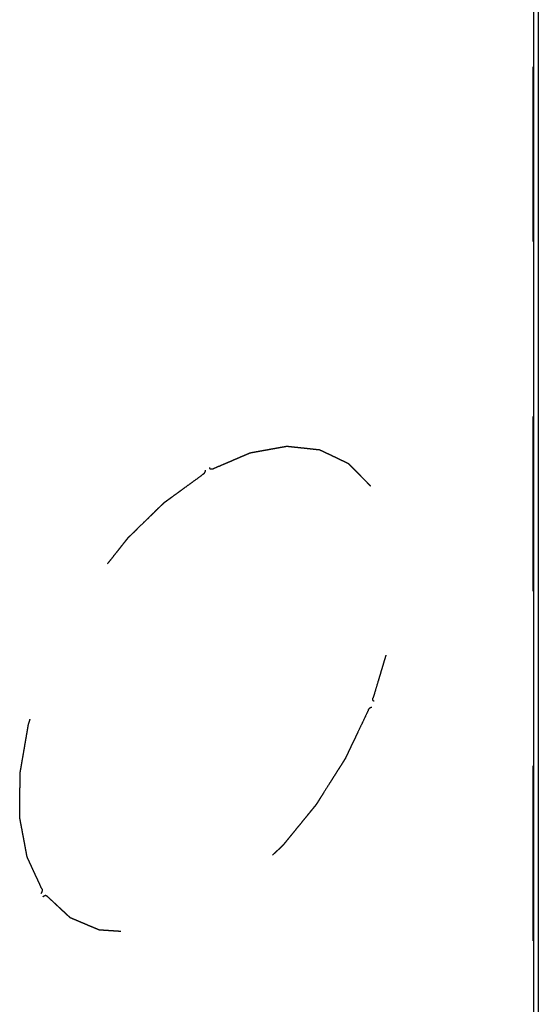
# Model space of a CAD drawing. Header units: inches. Extents: x 5 to 265, y 5 to 171.
# Tile 104 of 212: x 213.71 to 218.15, y 84.48 to 92.91. Entities that reach past the tile are written whole.
import ezdxf

# ---------------------------------------------------------------- set-up
doc = ezdxf.new("R2010")
doc.units = ezdxf.units.IN
doc.header["$LTSCALE"] = 14.96
doc.header["$MEASUREMENT"] = 0
doc.linetypes.add('HIDDEN', pattern=[0.2, 0.1, -0.1])
doc.layers.get('0').update_dxf_attribs({"linetype": 'CONTINUOUS'})
doc.layers.add('05_ALL_CURVES', color=7, linetype='CONTINUOUS')
doc.layers.add('DEFAULT_2', color=7, linetype='HIDDEN')

msp = doc.modelspace()

# ---------------------------------------------------------------- linework, layer by layer
at = {"color": 7, "linetype": 'Continuous'}
for p, q in [((218.1123, 71.1956), (218.1123, 137.3323)), ((218.15, 137.3515), (218.15, 71.2483))]:
    msp.add_line(p, q, dxfattribs=at)
at = {"layer": '05_ALL_CURVES', "color": 7, "linetype": 'HIDDEN'}
for points, knots in [([(215.3614, 89.0628), (215.3782, 89.07), (215.4119, 89.0845), (215.454, 89.1026), (215.4877, 89.1171), (215.513, 89.128), (215.5383, 89.1389), (215.5635, 89.1497), (215.5888, 89.1606), (215.6099, 89.1696), (215.6267, 89.1769), (215.6393, 89.1823), (215.652, 89.1877), (215.6625, 89.1923), (215.6699, 89.1954), (215.6741, 89.1973), (215.6767, 89.1984), (215.6788, 89.1993), (215.6804, 89.2), (215.682, 89.2006), (215.6833, 89.2012), (215.6842, 89.2016), (215.6848, 89.2019), (215.6853, 89.202), (215.6859, 89.2021), (215.6869, 89.2023), (215.6882, 89.2025), (215.6902, 89.2028), (215.6928, 89.2033), (215.6969, 89.204), (215.702, 89.205), (215.7081, 89.2061), (215.7142, 89.2072), (215.7204, 89.2083), (215.7285, 89.2098), (215.7387, 89.2116), (215.751, 89.2138), (215.7673, 89.2167), (215.7877, 89.2204), (215.8122, 89.2249), (215.8367, 89.2293), (215.8694, 89.2352), (215.898, 89.2403), (215.9225, 89.2447), (215.9348, 89.2469), (215.947, 89.2492), (215.9572, 89.251), (215.9654, 89.2525), (215.9715, 89.2536), (215.9776, 89.2547), (215.9827, 89.2556), (215.9868, 89.2563), (215.9899, 89.2569), (215.993, 89.2574), (215.9953, 89.2579), (215.9968, 89.2581), (215.9974, 89.2582), (215.9979, 89.2583), (215.9985, 89.2585), (215.999, 89.2584), (215.9997, 89.2583), (216.0006, 89.2582), (216.0018, 89.2581), (216.0031, 89.2579), (216.005, 89.2577), (216.0081, 89.2574), (216.0127, 89.2569), (216.02, 89.2561), (216.0291, 89.2551), (216.0401, 89.254), (216.0511, 89.2528), (216.062, 89.2516), (216.0766, 89.25), (216.0949, 89.2481), (216.1168, 89.2457), (216.1387, 89.2434), (216.1606, 89.241), (216.1825, 89.2386), (216.2008, 89.2367), (216.2154, 89.2351), (216.2263, 89.2339), (216.2373, 89.2328), (216.2482, 89.2316), (216.2574, 89.2306), (216.2647, 89.2298), (216.2692, 89.2293), (216.2724, 89.229), (216.2743, 89.2288), (216.2756, 89.2286), (216.2768, 89.2285), (216.2777, 89.2284), (216.2784, 89.2283), (216.2789, 89.2283), (216.2793, 89.2281), (216.2797, 89.2279), (216.2802, 89.2276), (216.2814, 89.2271), (216.2832, 89.2262), (216.2856, 89.2251), (216.288, 89.2239), (216.2912, 89.2224), (216.2952, 89.2205), (216.3, 89.2182), (216.3048, 89.216), (216.3111, 89.2129), (216.3191, 89.2091), (216.3287, 89.2046), (216.3383, 89.2), (216.3574, 89.1909), (216.3797, 89.1803), (216.4052, 89.1681), (216.4244, 89.159), (216.4403, 89.1514), (216.4531, 89.1453), (216.4627, 89.1408), (216.4722, 89.1362), (216.4818, 89.1317), (216.4898, 89.1279), (216.4962, 89.1248), (216.501, 89.1226), (216.5057, 89.1203), (216.5105, 89.118), (216.5145, 89.1161), (216.5177, 89.1146), (216.5197, 89.1136), (216.5213, 89.1129), (216.5223, 89.1124), (216.523, 89.1121), (216.5234, 89.1119), (216.5237, 89.1117), (216.524, 89.1116), (216.5243, 89.1113), (216.5248, 89.1107), (216.5256, 89.1099), (216.5265, 89.109), (216.5275, 89.108), (216.5287, 89.1068), (216.5303, 89.1052), (216.5328, 89.1026), (216.5359, 89.0995), (216.5396, 89.0957), (216.5446, 89.0906), (216.5533, 89.0818), (216.5658, 89.0691), (216.5807, 89.0539), (216.5957, 89.0387), (216.6106, 89.0235), (216.6256, 89.0083), (216.6405, 88.9931), (216.653, 88.9805), (216.6629, 88.9704), (216.6704, 88.9628), (216.6779, 88.9552), (216.6854, 88.9476), (216.6916, 88.9412), (216.6966, 88.9362), (216.7003, 88.9324), (216.7034, 88.9292), (216.7059, 88.9267), (216.7078, 88.9248), (216.7096, 88.9229), (216.7112, 88.9213), (216.7124, 88.92), (216.7132, 88.9193), (216.7138, 88.9186), (216.7143, 88.9181), (216.7147, 88.9177), (216.715, 88.9175), (216.7151, 88.9173), (216.7153, 88.9172), (216.7153, 88.917), (216.7154, 88.9168), (216.7156, 88.9164), (216.7159, 88.9159), (216.7162, 88.9152), (216.7167, 88.9143), (216.7172, 88.9132), (216.7181, 88.9115), (216.7192, 88.9093), (216.7206, 88.9066), (216.7219, 88.904), (216.7237, 88.9005), (216.7259, 88.8961), (216.7285, 88.8908), (216.7321, 88.8837), (216.7365, 88.8749), (216.7418, 88.8643), (216.7471, 88.8538), (216.7525, 88.8432), (216.7595, 88.8291), (216.7684, 88.8115), (216.779, 88.7903), (216.7897, 88.7692), (216.8003, 88.748), (216.8109, 88.7269), (216.8198, 88.7093), (216.8269, 88.6952), (216.8322, 88.6846), (216.8375, 88.674), (216.8419, 88.6652), (216.8451, 88.659), (216.8468, 88.6555), (216.8479, 88.6533), (216.8488, 88.6515), (216.8495, 88.6502), (216.8501, 88.6489), (216.8507, 88.6478), (216.8511, 88.647), (216.8513, 88.6466), (216.8514, 88.6462), (216.8515, 88.6458), (216.8516, 88.6453), (216.8518, 88.6443), (216.8521, 88.643), (216.8526, 88.6409), (216.8531, 88.6382), (216.8541, 88.634), (216.8552, 88.6287), (216.8566, 88.6223), (216.858, 88.6159), (216.8594, 88.6095), (216.8612, 88.601), (216.8635, 88.5904), (216.8663, 88.5776), (216.8699, 88.5606), (216.8745, 88.5393), (216.8801, 88.5138), (216.8856, 88.4883), (216.893, 88.4542), (216.8994, 88.4245), (216.9049, 88.3989), (216.9077, 88.3862), (216.9105, 88.3734), (216.9128, 88.3628), (216.9146, 88.3543), (216.916, 88.3479), (216.9174, 88.3415), (216.9185, 88.3362), (216.9194, 88.3319), (216.9201, 88.3287), (216.9208, 88.3256), (216.9213, 88.3232), (216.9217, 88.3216), (216.9218, 88.3209), (216.9219, 88.3204), (216.9221, 88.3199), (216.9221, 88.3191), (216.9221, 88.3181), (216.9221, 88.3169), (216.9221, 88.3154), (216.9221, 88.3135), (216.9222, 88.311), (216.9222, 88.3067), (216.9223, 88.3005), (216.9224, 88.2906), (216.9226, 88.2782), (216.9228, 88.2634), (216.923, 88.2485), (216.9231, 88.2337), (216.9234, 88.2139), (216.9237, 88.1891), (216.9241, 88.1594), (216.9245, 88.1297), (216.9248, 88.1), (216.9252, 88.0703), (216.9255, 88.0456), (216.9258, 88.0258), (216.9259, 88.0109), (216.9261, 87.9961), (216.9263, 87.9812), (216.9265, 87.9688), (216.9266, 87.9589), (216.9267, 87.9528), (216.9267, 87.9484), (216.9268, 87.9459), (216.9268, 87.9441), (216.9268, 87.9425), (216.9268, 87.9413), (216.9268, 87.9404), (216.9269, 87.9396), (216.9267, 87.9389), (216.9266, 87.938), (216.9263, 87.9358), (216.9258, 87.9325), (216.9252, 87.9286), (216.9246, 87.9246), (216.9238, 87.9193), (216.9228, 87.9127), (216.9216, 87.9048), (216.9204, 87.8969), (216.9188, 87.8863), (216.9168, 87.8732), (216.9143, 87.8573), (216.9119, 87.8415), (216.9071, 87.8098), (216.9015, 87.7729), (216.8951, 87.7307), (216.8903, 87.699), (216.8855, 87.6674), (216.8815, 87.641), (216.8783, 87.6199), (216.8759, 87.604), (216.8735, 87.5882), (216.8715, 87.575), (216.8699, 87.5645), (216.8687, 87.5565), (216.8677, 87.5499), (216.8669, 87.5447), (216.8664, 87.5414), (216.866, 87.5387), (216.8657, 87.5371), (216.8655, 87.5358), (216.8654, 87.5345), (216.8648, 87.5327), (216.8642, 87.5306), (216.8634, 87.5278), (216.8623, 87.5243), (216.8611, 87.5201), (216.8594, 87.5145), (216.8565, 87.5048), (216.8523, 87.4908), (216.8473, 87.474), (216.8423, 87.4573), (216.8357, 87.4349), (216.8273, 87.407), (216.8173, 87.3735), (216.8073, 87.34), (216.7973, 87.3064), (216.7873, 87.2729), (216.774, 87.2282), (216.7573, 87.1724), (216.744, 87.1277), (216.7373, 87.1053)], [0, 0, 0, 0, 0.015625, 0.03125, 0.039062, 0.046875, 0.054688, 0.0625, 0.070312, 0.078125, 0.082031, 0.085938, 0.089844, 0.09375, 0.095703, 0.09668, 0.097656, 0.098145, 0.098633, 0.099121, 0.099609, 0.099854, 0.099976, 0.100098, 0.100342, 0.100586, 0.101074, 0.101562, 0.102539, 0.103516, 0.105469, 0.107422, 0.109375, 0.111328, 0.113281, 0.117188, 0.121094, 0.125, 0.132812, 0.140625, 0.148438, 0.15625, 0.171875, 0.175781, 0.179688, 0.183594, 0.1875, 0.189453, 0.191406, 0.193359, 0.195312, 0.196289, 0.197266, 0.198242, 0.199219, 0.199463, 0.199707, 0.199829, 0.199951, 0.200195, 0.200439, 0.200684, 0.201172, 0.20166, 0.202148, 0.203125, 0.205078, 0.207031, 0.210938, 0.214844, 0.21875, 0.222656, 0.226562, 0.234375, 0.242188, 0.25, 0.257812, 0.265625, 0.273438, 0.277344, 0.28125, 0.285156, 0.289062, 0.292969, 0.294922, 0.296875, 0.297852, 0.29834, 0.298828, 0.299316, 0.299561, 0.299805, 0.300049, 0.300171, 0.300293, 0.300537, 0.300781, 0.301758, 0.302734, 0.303711, 0.304688, 0.306641, 0.308594, 0.310547, 0.3125, 0.316406, 0.320312, 0.324219, 0.328125, 0.34375, 0.351562, 0.359375, 0.367188, 0.371094, 0.375, 0.378906, 0.382812, 0.386719, 0.388672, 0.390625, 0.392578, 0.394531, 0.396484, 0.397461, 0.398438, 0.398926, 0.399414, 0.399658, 0.39978, 0.399902, 0.400024, 0.400146, 0.400391, 0.400879, 0.401367, 0.401855, 0.402344, 0.40332, 0.404297, 0.40625, 0.408203, 0.410156, 0.414062, 0.421875, 0.429688, 0.4375, 0.445312, 0.453125, 0.460938, 0.46875, 0.472656, 0.476562, 0.480469, 0.484375, 0.488281, 0.490234, 0.492188, 0.494141, 0.495117, 0.496094, 0.49707, 0.498047, 0.498535, 0.499023, 0.499268, 0.499512, 0.499756, 0.499878, 0.499939, 0.5, 0.500061, 0.500122, 0.500244, 0.500488, 0.500732, 0.500977, 0.501465, 0.501953, 0.50293, 0.503906, 0.504883, 0.505859, 0.507812, 0.509766, 0.511719, 0.515625, 0.519531, 0.523438, 0.527344, 0.53125, 0.539062, 0.546875, 0.554688, 0.5625, 0.570312, 0.578125, 0.582031, 0.585938, 0.589844, 0.59375, 0.595703, 0.59668, 0.597656, 0.598145, 0.598633, 0.599121, 0.599609, 0.599854, 0.599976, 0.600098, 0.60022, 0.600342, 0.600586, 0.601074, 0.601562, 0.602539, 0.603516, 0.605469, 0.607422, 0.609375, 0.611328, 0.613281, 0.617188, 0.621094, 0.625, 0.632812, 0.640625, 0.648438, 0.65625, 0.671875, 0.675781, 0.679688, 0.683594, 0.6875, 0.689453, 0.691406, 0.693359, 0.695312, 0.696289, 0.697266, 0.698242, 0.699219, 0.699463, 0.699707, 0.699829, 0.699951, 0.700195, 0.700439, 0.700684, 0.701172, 0.70166, 0.702148, 0.703125, 0.705078, 0.707031, 0.710938, 0.714844, 0.71875, 0.722656, 0.726562, 0.734375, 0.742188, 0.75, 0.757812, 0.765625, 0.773438, 0.777344, 0.78125, 0.785156, 0.789062, 0.792969, 0.794922, 0.796875, 0.797852, 0.79834, 0.798828, 0.799316, 0.799561, 0.799805, 0.800049, 0.800171, 0.800293, 0.800781, 0.801758, 0.802734, 0.803711, 0.804688, 0.806641, 0.808594, 0.810547, 0.8125, 0.816406, 0.820312, 0.824219, 0.828125, 0.84375, 0.851562, 0.859375, 0.867188, 0.875, 0.878906, 0.882812, 0.886719, 0.890625, 0.892578, 0.894531, 0.896484, 0.897461, 0.898438, 0.898926, 0.899414, 0.899658, 0.899902, 0.900391, 0.900879, 0.901367, 0.902344, 0.90332, 0.904297, 0.90625, 0.910156, 0.914062, 0.917969, 0.921875, 0.929688, 0.9375, 0.945312, 0.953125, 0.960938, 0.96875, 0.984375, 1, 1, 1, 1]), ([(213.9025, 85.4687), (213.8959, 85.483), (213.8828, 85.5116), (213.8664, 85.5473), (213.8533, 85.5759), (213.8435, 85.5974), (213.8336, 85.6188), (213.8238, 85.6402), (213.8139, 85.6617), (213.8057, 85.6796), (213.7992, 85.6939), (213.7943, 85.7046), (213.7893, 85.7153), (213.7852, 85.7243), (213.7824, 85.7305), (213.7807, 85.7341), (213.7797, 85.7363), (213.7789, 85.7381), (213.7783, 85.7394), (213.7776, 85.7408), (213.7771, 85.7419), (213.7768, 85.7427), (213.7766, 85.7431), (213.7765, 85.7435), (213.7764, 85.7439), (213.7763, 85.7445), (213.7761, 85.7455), (213.7759, 85.7468), (213.7754, 85.7491), (213.7749, 85.7518), (213.7741, 85.7562), (213.7731, 85.7618), (213.7718, 85.7684), (213.7706, 85.775), (213.7694, 85.7816), (213.7677, 85.7905), (213.7656, 85.8015), (213.7632, 85.8148), (213.7599, 85.8324), (213.7557, 85.8545), (213.7508, 85.881), (213.7458, 85.9075), (213.7392, 85.9429), (213.7334, 85.9738), (213.7285, 86.0003), (213.726, 86.0136), (213.7235, 86.0268), (213.7214, 86.0379), (213.7198, 86.0467), (213.7186, 86.0533), (213.7173, 86.06), (213.7163, 86.0655), (213.7155, 86.0699), (213.7148, 86.0732), (213.7142, 86.0765), (213.7138, 86.079), (213.7134, 86.0807), (213.7133, 86.0814), (213.7132, 86.0819), (213.7131, 86.0824), (213.7131, 86.0832), (213.7131, 86.0841), (213.7131, 86.0854), (213.7131, 86.0869), (213.7132, 86.0888), (213.7132, 86.0912), (213.7132, 86.0956), (213.7133, 86.1017), (213.7134, 86.1116), (213.7135, 86.1239), (213.7137, 86.1387), (213.7138, 86.1535), (213.714, 86.1683), (213.7142, 86.188), (213.7144, 86.2127), (213.7147, 86.2422), (213.715, 86.2718), (213.7153, 86.3014), (213.7156, 86.331), (213.7159, 86.3557), (213.7161, 86.3754), (213.7162, 86.3902), (213.7164, 86.405), (213.7165, 86.4198), (213.7166, 86.4321), (213.7167, 86.4419), (213.7168, 86.4481), (213.7168, 86.4524), (213.7169, 86.4549), (213.7169, 86.4567), (213.7169, 86.4583), (213.7169, 86.4595), (213.7169, 86.4604), (213.7169, 86.4612), (213.7171, 86.4619), (213.7172, 86.4626), (213.7173, 86.4634), (213.7177, 86.4654), (213.7182, 86.4685), (213.7189, 86.4725), (213.7196, 86.4766), (213.7205, 86.482), (213.7217, 86.4887), (213.723, 86.4969), (213.7244, 86.505), (213.7263, 86.5158), (213.7286, 86.5293), (213.7314, 86.5455), (213.7341, 86.5617), (213.7397, 86.5941), (213.7462, 86.632), (213.7536, 86.6752), (213.7591, 86.7076), (213.7647, 86.7401), (213.7693, 86.7671), (213.773, 86.7887), (213.7758, 86.8049), (213.7786, 86.8212), (213.7809, 86.8347), (213.7827, 86.8455), (213.7841, 86.8536), (213.7853, 86.8603), (213.7862, 86.8657), (213.7868, 86.8691), (213.7872, 86.8718), (213.7875, 86.8735), (213.7878, 86.8749), (213.788, 86.8762), (213.7885, 86.8779), (213.7892, 86.88), (213.79, 86.8827), (213.7911, 86.8861), (213.7924, 86.8903), (213.7942, 86.8957), (213.7972, 86.9053), (213.8015, 86.919), (213.8067, 86.9354), (213.8119, 86.9519), (213.8188, 86.9738), (213.8275, 87.0011), (213.8379, 87.034), (213.8483, 87.0668), (213.8587, 87.0997), (213.8691, 87.1326), (213.8794, 87.1654), (213.8881, 87.1928), (213.895, 87.2147), (213.9002, 87.2311), (213.9046, 87.2448), (213.908, 87.2558), (213.9106, 87.264), (213.9132, 87.2722), (213.9154, 87.279), (213.9171, 87.2845), (213.9182, 87.2879), (213.9191, 87.2907), (213.9197, 87.2927), (213.9203, 87.2944), (213.9206, 87.2956), (213.9209, 87.2963), (213.921, 87.2968), (213.9213, 87.2974), (213.9216, 87.298), (213.9221, 87.2992), (213.9229, 87.301), (213.9238, 87.303), (213.9251, 87.3058), (213.9267, 87.3092), (213.9292, 87.3147), (213.9324, 87.3216), (213.9362, 87.3299), (213.9399, 87.3381), (213.945, 87.3491), (213.9513, 87.3629), (213.9589, 87.3794), (213.969, 87.4014), (213.9816, 87.4289), (213.9967, 87.4619), (214.0119, 87.495), (214.027, 87.528), (214.0422, 87.561), (214.0573, 87.594), (214.0725, 87.627), (214.0851, 87.6546), (214.0952, 87.6766), (214.1015, 87.6903), (214.1059, 87.7), (214.1085, 87.7055), (214.1103, 87.7096), (214.1119, 87.713), (214.1132, 87.7158), (214.1141, 87.7178), (214.1149, 87.7196), (214.1157, 87.7208), (214.1165, 87.7221), (214.1175, 87.7237), (214.1198, 87.7276), (214.1233, 87.7333), (214.128, 87.741), (214.1327, 87.7487), (214.139, 87.7589), (214.1468, 87.7717), (214.1562, 87.7871), (214.1656, 87.8024), (214.1781, 87.8229), (214.1937, 87.8485), (214.2125, 87.8792), (214.2313, 87.91), (214.2563, 87.9509), (214.2813, 87.9919), (214.3032, 88.0277), (214.3158, 88.0482), (214.3236, 88.061), (214.3298, 88.0712), (214.3345, 88.0789), (214.3392, 88.0866), (214.3431, 88.093), (214.3463, 88.0981), (214.3486, 88.102), (214.351, 88.1058), (214.3529, 88.109), (214.3542, 88.1111), (214.3548, 88.112), (214.3552, 88.1127), (214.3557, 88.1134), (214.3564, 88.1143), (214.3574, 88.1155), (214.3585, 88.1169), (214.3599, 88.1187), (214.3618, 88.1211), (214.365, 88.1252), (214.3697, 88.131), (214.3771, 88.1404), (214.3863, 88.1522), (214.3975, 88.1663), (214.4086, 88.1803), (214.4197, 88.1944), (214.4345, 88.2132), (214.4531, 88.2367), (214.4753, 88.2649), (214.4976, 88.2931), (214.5198, 88.3212), (214.5421, 88.3494), (214.5606, 88.3729), (214.5755, 88.3917), (214.5866, 88.4058), (214.5977, 88.4199), (214.6088, 88.4339), (214.6181, 88.4457), (214.6255, 88.4551), (214.6302, 88.461), (214.6334, 88.4651), (214.6353, 88.4674), (214.6367, 88.4692), (214.6378, 88.4706), (214.6387, 88.4718), (214.6394, 88.4727), (214.64, 88.4734), (214.6405, 88.4739), (214.6413, 88.4747), (214.6429, 88.4762), (214.6454, 88.4787), (214.6484, 88.4816), (214.6514, 88.4846), (214.6554, 88.4885), (214.6605, 88.4934), (214.6665, 88.4993), (214.6725, 88.5052), (214.6805, 88.513), (214.6905, 88.5228), (214.7066, 88.5385), (214.7347, 88.566), (214.7667, 88.5973), (214.7988, 88.6287), (214.8229, 88.6522), (214.847, 88.6758), (214.867, 88.6954), (214.8831, 88.7111), (214.8951, 88.7228), (214.9071, 88.7346), (214.9172, 88.7444), (214.9252, 88.7523), (214.9312, 88.7581), (214.9362, 88.7631), (214.9402, 88.767), (214.9427, 88.7694), (214.9447, 88.7714), (214.946, 88.7726), (214.947, 88.7736), (214.948, 88.7746), (214.9493, 88.7756), (214.951, 88.7767), (214.9531, 88.7783), (214.9558, 88.7803), (214.959, 88.7826), (214.9633, 88.7857), (214.9709, 88.7912), (214.9816, 88.799), (214.9945, 88.8084), (215.0074, 88.8178), (215.0246, 88.8303), (215.0461, 88.846), (215.0719, 88.8647), (215.0978, 88.8835), (215.1322, 88.9085), (215.1752, 88.9398), (215.2268, 88.9774), (215.2612, 89.0024), (215.2784, 89.0149)], [0, 0, 0, 0, 0.015625, 0.03125, 0.039062, 0.046875, 0.054688, 0.0625, 0.070312, 0.078125, 0.082031, 0.085938, 0.089844, 0.09375, 0.095703, 0.09668, 0.097656, 0.098145, 0.098633, 0.099121, 0.099609, 0.099854, 0.099976, 0.100098, 0.10022, 0.100342, 0.100586, 0.101074, 0.101562, 0.102539, 0.103516, 0.105469, 0.107422, 0.109375, 0.111328, 0.113281, 0.117188, 0.121094, 0.125, 0.132812, 0.140625, 0.148438, 0.15625, 0.171875, 0.175781, 0.179688, 0.183594, 0.1875, 0.189453, 0.191406, 0.193359, 0.195312, 0.196289, 0.197266, 0.198242, 0.199219, 0.199463, 0.199707, 0.199829, 0.199951, 0.200195, 0.200439, 0.200684, 0.201172, 0.20166, 0.202148, 0.203125, 0.205078, 0.207031, 0.210938, 0.214844, 0.21875, 0.222656, 0.226562, 0.234375, 0.242188, 0.25, 0.257812, 0.265625, 0.273438, 0.277344, 0.28125, 0.285156, 0.289062, 0.292969, 0.294922, 0.296875, 0.297852, 0.29834, 0.298828, 0.299316, 0.299561, 0.299805, 0.300049, 0.300171, 0.300293, 0.300537, 0.300781, 0.301758, 0.302734, 0.303711, 0.304688, 0.306641, 0.308594, 0.310547, 0.3125, 0.316406, 0.320312, 0.324219, 0.328125, 0.34375, 0.351562, 0.359375, 0.367188, 0.375, 0.378906, 0.382812, 0.386719, 0.390625, 0.392578, 0.394531, 0.396484, 0.397461, 0.398438, 0.398926, 0.399414, 0.399658, 0.399902, 0.400391, 0.400879, 0.401367, 0.402344, 0.40332, 0.404297, 0.40625, 0.410156, 0.414062, 0.417969, 0.421875, 0.429688, 0.4375, 0.445312, 0.453125, 0.460938, 0.46875, 0.476562, 0.480469, 0.484375, 0.488281, 0.490234, 0.492188, 0.494141, 0.496094, 0.49707, 0.498047, 0.498535, 0.499023, 0.499512, 0.499756, 0.499878, 0.5, 0.500122, 0.500244, 0.500488, 0.500977, 0.501465, 0.501953, 0.50293, 0.503906, 0.505859, 0.507812, 0.509766, 0.511719, 0.515625, 0.519531, 0.523438, 0.53125, 0.539062, 0.546875, 0.554688, 0.5625, 0.570312, 0.578125, 0.585938, 0.589844, 0.59375, 0.595703, 0.59668, 0.597656, 0.598633, 0.599121, 0.599609, 0.600098, 0.600342, 0.600586, 0.601074, 0.601562, 0.603516, 0.605469, 0.607422, 0.609375, 0.613281, 0.617188, 0.621094, 0.625, 0.632812, 0.640625, 0.648438, 0.65625, 0.671875, 0.679688, 0.683594, 0.6875, 0.689453, 0.691406, 0.693359, 0.695312, 0.696289, 0.697266, 0.698242, 0.699219, 0.699707, 0.699829, 0.699951, 0.700195, 0.700439, 0.700684, 0.701172, 0.70166, 0.702148, 0.703125, 0.705078, 0.707031, 0.710938, 0.714844, 0.71875, 0.722656, 0.726562, 0.734375, 0.742188, 0.75, 0.757812, 0.765625, 0.773438, 0.777344, 0.78125, 0.785156, 0.789062, 0.792969, 0.794922, 0.796875, 0.797852, 0.79834, 0.798828, 0.799316, 0.799561, 0.799805, 0.800049, 0.800171, 0.800293, 0.800781, 0.801758, 0.802734, 0.803711, 0.804688, 0.806641, 0.808594, 0.810547, 0.8125, 0.816406, 0.820312, 0.828125, 0.84375, 0.851562, 0.859375, 0.867188, 0.875, 0.878906, 0.882812, 0.886719, 0.890625, 0.892578, 0.894531, 0.896484, 0.897461, 0.898438, 0.898926, 0.899414, 0.899658, 0.899902, 0.900391, 0.900879, 0.901367, 0.902344, 0.90332, 0.904297, 0.90625, 0.910156, 0.914062, 0.917969, 0.921875, 0.929688, 0.9375, 0.945312, 0.953125, 0.96875, 0.984375, 1, 1, 1, 1]), ([(215.3005, 89.0542), (215.3004, 89.0534), (215.3003, 89.052), (215.3002, 89.0503), (215.3001, 89.0493), (215.3, 89.0486), (215.3, 89.0482), (215.2998, 89.0476), (215.2997, 89.0469), (215.2994, 89.0459), (215.2992, 89.0447), (215.2989, 89.0436), (215.2986, 89.0426), (215.2984, 89.0417), (215.2979, 89.0405), (215.2974, 89.0391), (215.2968, 89.0377), (215.2963, 89.0365), (215.296, 89.0357), (215.2958, 89.0352), (215.2955, 89.0347), (215.2952, 89.0342), (215.2947, 89.0333), (215.2941, 89.0321), (215.2935, 89.031), (215.2929, 89.0301), (215.2926, 89.0295), (215.2924, 89.0291), (215.2921, 89.0286), (215.2915, 89.0279), (215.2908, 89.0269), (215.2898, 89.0257), (215.2889, 89.0244), (215.2882, 89.0234), (215.2875, 89.0227), (215.2868, 89.022), (215.2859, 89.0211), (215.2851, 89.0203), (215.2844, 89.0196), (215.2839, 89.019), (215.2834, 89.0186), (215.2831, 89.0183), (215.2825, 89.0179), (215.2817, 89.0173), (215.2802, 89.0162), (215.2791, 89.0154), (215.2784, 89.0149)], [0, 0, 0, 0, 0.0625, 0.09375, 0.125, 0.132812, 0.140625, 0.15625, 0.171875, 0.1875, 0.21875, 0.25, 0.265625, 0.28125, 0.3125, 0.34375, 0.375, 0.40625, 0.421875, 0.429688, 0.4375, 0.453125, 0.46875, 0.5, 0.53125, 0.546875, 0.5625, 0.570312, 0.578125, 0.59375, 0.625, 0.65625, 0.6875, 0.71875, 0.734375, 0.75, 0.78125, 0.8125, 0.828125, 0.84375, 0.859375, 0.867188, 0.875, 0.90625, 0.9375, 1, 1, 1, 1]), ([(215.3614, 89.0628), (215.3607, 89.0625), (215.3596, 89.062), (215.3581, 89.0614), (215.3573, 89.0611), (215.3567, 89.0609), (215.3564, 89.0607), (215.356, 89.0607), (215.3554, 89.0606), (215.3548, 89.0605), (215.3539, 89.0604), (215.353, 89.0602), (215.3524, 89.0602), (215.3521, 89.0601), (215.3519, 89.0601), (215.3517, 89.06), (215.3515, 89.0601), (215.3513, 89.0601), (215.3507, 89.0602), (215.35, 89.0604), (215.349, 89.0605), (215.3483, 89.0607), (215.3477, 89.0608), (215.3474, 89.0608), (215.3472, 89.061), (215.3469, 89.0612), (215.3464, 89.0615), (215.3457, 89.0619), (215.3451, 89.0623), (215.3446, 89.0627), (215.3443, 89.0629), (215.344, 89.063), (215.3438, 89.0633), (215.3435, 89.0637), (215.343, 89.0643), (215.3424, 89.0651), (215.342, 89.0657), (215.3416, 89.0662), (215.3415, 89.0664), (215.3414, 89.0665), (215.3413, 89.0667), (215.3413, 89.0669), (215.3411, 89.0673), (215.3409, 89.0679), (215.3407, 89.0687), (215.3404, 89.0695), (215.3401, 89.0702), (215.34, 89.0707), (215.3398, 89.0711), (215.3398, 89.0716), (215.3397, 89.0722), (215.3397, 89.0731), (215.3395, 89.0747), (215.3394, 89.0759), (215.3394, 89.0767)], [0, 0, 0, 0, 0.0625, 0.09375, 0.125, 0.132812, 0.140625, 0.15625, 0.171875, 0.1875, 0.21875, 0.25, 0.265625, 0.273438, 0.28125, 0.285156, 0.289062, 0.296875, 0.3125, 0.34375, 0.375, 0.40625, 0.421875, 0.429688, 0.4375, 0.453125, 0.46875, 0.5, 0.53125, 0.546875, 0.5625, 0.570312, 0.578125, 0.59375, 0.625, 0.65625, 0.6875, 0.703125, 0.710938, 0.714844, 0.71875, 0.726562, 0.734375, 0.75, 0.78125, 0.8125, 0.828125, 0.84375, 0.859375, 0.867188, 0.875, 0.90625, 0.9375, 1, 1, 1, 1]), ([(216.7462, 87.0751), (216.7456, 87.0753), (216.7447, 87.0755), (216.7435, 87.0758), (216.7429, 87.0759), (216.7424, 87.0761), (216.7421, 87.0761), (216.7418, 87.0764), (216.7414, 87.0766), (216.741, 87.077), (216.7403, 87.0774), (216.7397, 87.0778), (216.7393, 87.0781), (216.7391, 87.0783), (216.7389, 87.0784), (216.7388, 87.0785), (216.7387, 87.0786), (216.7385, 87.0789), (216.7382, 87.0793), (216.7378, 87.08), (216.7372, 87.0808), (216.7368, 87.0815), (216.7365, 87.082), (216.7363, 87.0822), (216.7362, 87.0826), (216.7361, 87.083), (216.7359, 87.0837), (216.7356, 87.0846), (216.7353, 87.0855), (216.7351, 87.0861), (216.735, 87.0866), (216.7349, 87.0869), (216.7349, 87.0873), (216.7348, 87.0881), (216.7348, 87.0891), (216.7347, 87.0903), (216.7347, 87.0913), (216.7346, 87.0921), (216.7346, 87.0924), (216.7346, 87.0926), (216.7346, 87.093), (216.7347, 87.0935), (216.7348, 87.0944), (216.735, 87.0955), (216.7351, 87.0967), (216.7352, 87.0976), (216.7353, 87.0982), (216.7354, 87.0988), (216.7355, 87.0993), (216.7357, 87.1), (216.7361, 87.1011), (216.7366, 87.103), (216.737, 87.1044), (216.7373, 87.1053)], [0, 0, 0, 0, 0.0625, 0.09375, 0.125, 0.132812, 0.140625, 0.15625, 0.171875, 0.1875, 0.21875, 0.25, 0.265625, 0.273438, 0.28125, 0.285156, 0.289062, 0.296875, 0.3125, 0.34375, 0.375, 0.40625, 0.421875, 0.429688, 0.4375, 0.453125, 0.46875, 0.5, 0.53125, 0.546875, 0.5625, 0.570312, 0.578125, 0.59375, 0.625, 0.65625, 0.6875, 0.703125, 0.710938, 0.714844, 0.71875, 0.734375, 0.75, 0.78125, 0.8125, 0.828125, 0.84375, 0.859375, 0.867188, 0.875, 0.90625, 0.9375, 1, 1, 1, 1]), ([(216.6958, 86.9984), (216.6855, 86.9769), (216.665, 86.9338), (216.6341, 86.8691), (216.6084, 86.8153), (216.5878, 86.7722), (216.5724, 86.7399), (216.557, 86.7076), (216.5416, 86.6753), (216.5287, 86.6483), (216.5184, 86.6268), (216.512, 86.6133), (216.5075, 86.6039), (216.5049, 86.5985), (216.503, 86.5945), (216.5014, 86.5911), (216.5001, 86.5884), (216.4991, 86.5864), (216.4983, 86.5847), (216.4975, 86.5834), (216.4967, 86.5821), (216.4957, 86.5805), (216.4932, 86.5767), (216.4896, 86.5709), (216.4847, 86.5631), (216.4798, 86.5554), (216.4733, 86.5451), (216.4651, 86.5322), (216.4554, 86.5167), (216.4456, 86.5013), (216.4325, 86.4807), (216.4163, 86.4549), (216.3967, 86.424), (216.3772, 86.393), (216.3511, 86.3518), (216.325, 86.3106), (216.3022, 86.2745), (216.2892, 86.2539), (216.2811, 86.241), (216.2745, 86.2307), (216.2696, 86.223), (216.2648, 86.2152), (216.2607, 86.2088), (216.2574, 86.2036), (216.255, 86.1998), (216.2525, 86.1959), (216.2505, 86.1927), (216.2492, 86.1906), (216.2486, 86.1896), (216.2482, 86.189), (216.2476, 86.1883), (216.2469, 86.1874), (216.246, 86.1863), (216.2448, 86.1849), (216.2434, 86.1832), (216.2416, 86.1809), (216.2383, 86.1769), (216.2337, 86.1712), (216.2263, 86.1622), (216.2171, 86.1508), (216.2059, 86.1372), (216.1948, 86.1236), (216.1837, 86.11), (216.1689, 86.0918), (216.1504, 86.0691), (216.1282, 86.0419), (216.106, 86.0147), (216.0838, 85.9874), (216.0616, 85.9602), (216.0431, 85.9375), (216.0283, 85.9194), (216.0172, 85.9058), (216.0061, 85.8921), (215.995, 85.8785), (215.9857, 85.8672), (215.9783, 85.8581), (215.9737, 85.8524), (215.9704, 85.8485), (215.9686, 85.8462), (215.9672, 85.8445), (215.966, 85.8431), (215.9651, 85.8419), (215.9644, 85.8411), (215.9639, 85.8404), (215.9633, 85.8399), (215.9626, 85.8392), (215.9609, 85.8376), (215.9583, 85.8352), (215.9552, 85.8322), (215.9521, 85.8293), (215.948, 85.8254), (215.9429, 85.8206), (215.9367, 85.8148), (215.9305, 85.8089), (215.9223, 85.8012), (215.912, 85.7914), (215.8956, 85.7759), (215.8667, 85.7487), (215.8338, 85.7176), (215.8009, 85.6865), (215.7762, 85.6632), (215.7515, 85.6399), (215.7309, 85.6204), (215.7145, 85.6049), (215.7021, 85.5932), (215.6898, 85.5816), (215.6795, 85.5719), (215.6712, 85.5641), (215.6651, 85.5583), (215.6599, 85.5534), (215.6558, 85.5495), (215.6532, 85.5471), (215.6512, 85.5452), (215.6499, 85.5439), (215.6489, 85.543), (215.6478, 85.542), (215.6465, 85.5411), (215.6449, 85.54), (215.6428, 85.5385), (215.6402, 85.5366), (215.637, 85.5344), (215.6328, 85.5315), (215.6254, 85.5263), (215.6148, 85.519), (215.6022, 85.5101), (215.5895, 85.5013), (215.5726, 85.4895), (215.5515, 85.4748), (215.5262, 85.4572), (215.5008, 85.4395), (215.4755, 85.4218), (215.4502, 85.4042), (215.429, 85.3894), (215.4121, 85.3777), (215.3995, 85.3688), (215.3868, 85.36), (215.3741, 85.3512), (215.3636, 85.3438), (215.3551, 85.3379), (215.3488, 85.3335), (215.3435, 85.3298), (215.3393, 85.3269), (215.3361, 85.3247), (215.333, 85.3225), (215.3303, 85.3206), (215.3282, 85.3191), (215.3266, 85.318), (215.3253, 85.3171), (215.3244, 85.3165), (215.3239, 85.3161), (215.3235, 85.3158), (215.3231, 85.3157), (215.3225, 85.3154), (215.3216, 85.315), (215.3202, 85.3143), (215.3186, 85.3136), (215.3165, 85.3126), (215.3138, 85.3114), (215.3106, 85.3099), (215.3074, 85.3084), (215.3031, 85.3064), (215.2977, 85.304), (215.2912, 85.301), (215.2826, 85.297), (215.2719, 85.2921), (215.259, 85.2861), (215.2461, 85.2802), (215.2332, 85.2743), (215.2161, 85.2664), (215.1946, 85.2565), (215.1688, 85.2446), (215.143, 85.2327), (215.1172, 85.2208), (215.0914, 85.209), (215.07, 85.1991), (215.0528, 85.1912), (215.0399, 85.1852), (215.027, 85.1793), (215.0163, 85.1743), (215.0087, 85.1709), (215.0044, 85.1689), (215.0018, 85.1677), (214.9996, 85.1667), (214.998, 85.1659), (214.9964, 85.1652), (214.995, 85.1646), (214.9941, 85.1641), (214.9936, 85.1639), (214.9932, 85.1638), (214.9928, 85.1637), (214.9923, 85.1636), (214.9914, 85.1634), (214.9901, 85.1631), (214.9881, 85.1627), (214.9856, 85.1622), (214.9815, 85.1613), (214.9765, 85.1602), (214.9704, 85.1589), (214.9643, 85.1576), (214.9583, 85.1563), (214.9502, 85.1546), (214.94, 85.1524), (214.9279, 85.1498), (214.9117, 85.1463), (214.8914, 85.142), (214.8671, 85.1368), (214.8428, 85.1316), (214.8104, 85.1247), (214.7821, 85.1186), (214.7578, 85.1134), (214.7456, 85.1108), (214.7335, 85.1082), (214.7234, 85.1061), (214.7153, 85.1043), (214.7092, 85.103), (214.7031, 85.1017), (214.6981, 85.1007), (214.694, 85.0998), (214.691, 85.0992), (214.6879, 85.0985), (214.6857, 85.098), (214.6841, 85.0977), (214.6835, 85.0976), (214.683, 85.0974), (214.6825, 85.0973), (214.6819, 85.0974), (214.6812, 85.0974), (214.6803, 85.0975), (214.6791, 85.0976), (214.6777, 85.0977), (214.6758, 85.0978), (214.6725, 85.098), (214.6678, 85.0983), (214.6602, 85.0988), (214.6508, 85.0995), (214.6395, 85.1002), (214.6282, 85.101), (214.6169, 85.1017), (214.6018, 85.1028), (214.5829, 85.104), (214.5603, 85.1056), (214.5377, 85.1071), (214.5151, 85.1086), (214.4924, 85.1101), (214.4736, 85.1114), (214.4585, 85.1124), (214.4472, 85.1132), (214.4359, 85.1139), (214.4246, 85.1147), (214.4151, 85.1153), (214.4076, 85.1158), (214.4029, 85.1161), (214.3996, 85.1164), (214.3977, 85.1165), (214.3963, 85.1166), (214.3951, 85.1167), (214.3942, 85.1167), (214.3935, 85.1168), (214.3929, 85.1168), (214.3925, 85.117), (214.3921, 85.1172), (214.3916, 85.1174), (214.3904, 85.1179), (214.3886, 85.1187), (214.3861, 85.1197), (214.3837, 85.1207), (214.3805, 85.122), (214.3765, 85.1237), (214.3717, 85.1258), (214.3669, 85.1278), (214.3605, 85.1305), (214.3524, 85.1339), (214.3428, 85.138), (214.3332, 85.142), (214.3139, 85.1501), (214.2914, 85.1596), (214.2658, 85.1705), (214.2465, 85.1786), (214.2304, 85.1854), (214.2176, 85.1908), (214.208, 85.1948), (214.1983, 85.1989), (214.1887, 85.203), (214.1807, 85.2064), (214.1743, 85.2091), (214.1694, 85.2111), (214.1646, 85.2131), (214.1598, 85.2152), (214.1558, 85.2169), (214.1526, 85.2182), (214.1506, 85.2191), (214.149, 85.2197), (214.148, 85.2202), (214.1473, 85.2205), (214.1469, 85.2206), (214.1466, 85.2208), (214.1463, 85.2209), (214.146, 85.2212), (214.1454, 85.2217), (214.1446, 85.2225), (214.1436, 85.2234), (214.1426, 85.2244), (214.1413, 85.2256), (214.1396, 85.2271), (214.137, 85.2296), (214.1337, 85.2327), (214.1297, 85.2363), (214.1245, 85.2413), (214.1152, 85.2499), (214.1021, 85.2622), (214.0863, 85.2769), (214.0705, 85.2916), (214.0546, 85.3064), (214.0388, 85.3211), (214.023, 85.3359), (214.002, 85.3556), (213.9756, 85.3801), (213.9545, 85.3998), (213.944, 85.4096)], [0, 0, 0, 0, 0.015625, 0.03125, 0.046875, 0.054688, 0.0625, 0.070312, 0.078125, 0.085938, 0.089844, 0.09375, 0.095703, 0.09668, 0.097656, 0.098633, 0.099121, 0.099609, 0.100098, 0.100342, 0.100586, 0.101074, 0.101562, 0.103516, 0.105469, 0.107422, 0.109375, 0.113281, 0.117188, 0.121094, 0.125, 0.132812, 0.140625, 0.148438, 0.15625, 0.171875, 0.179688, 0.183594, 0.1875, 0.189453, 0.191406, 0.193359, 0.195312, 0.196289, 0.197266, 0.198242, 0.199219, 0.199707, 0.199829, 0.199951, 0.200195, 0.200439, 0.200684, 0.201172, 0.20166, 0.202148, 0.203125, 0.205078, 0.207031, 0.210938, 0.214844, 0.21875, 0.222656, 0.226562, 0.234375, 0.242188, 0.25, 0.257812, 0.265625, 0.273438, 0.277344, 0.28125, 0.285156, 0.289062, 0.292969, 0.294922, 0.296875, 0.297852, 0.29834, 0.298828, 0.299316, 0.299561, 0.299805, 0.300049, 0.300171, 0.300293, 0.300781, 0.301758, 0.302734, 0.303711, 0.304688, 0.306641, 0.308594, 0.310547, 0.3125, 0.316406, 0.320312, 0.328125, 0.34375, 0.351562, 0.359375, 0.367188, 0.375, 0.378906, 0.382812, 0.386719, 0.390625, 0.392578, 0.394531, 0.396484, 0.397461, 0.398438, 0.398926, 0.399414, 0.399658, 0.399902, 0.400391, 0.400879, 0.401367, 0.402344, 0.40332, 0.404297, 0.40625, 0.410156, 0.414062, 0.417969, 0.421875, 0.429688, 0.4375, 0.445312, 0.453125, 0.460938, 0.46875, 0.472656, 0.476562, 0.480469, 0.484375, 0.488281, 0.490234, 0.492188, 0.494141, 0.495117, 0.496094, 0.49707, 0.498047, 0.498535, 0.499023, 0.499512, 0.499756, 0.499878, 0.5, 0.500122, 0.500244, 0.500488, 0.500977, 0.501465, 0.501953, 0.50293, 0.503906, 0.504883, 0.505859, 0.507812, 0.509766, 0.511719, 0.515625, 0.519531, 0.523438, 0.527344, 0.53125, 0.539062, 0.546875, 0.554688, 0.5625, 0.570312, 0.578125, 0.582031, 0.585938, 0.589844, 0.59375, 0.595703, 0.59668, 0.597656, 0.598145, 0.598633, 0.599121, 0.599609, 0.599854, 0.599976, 0.600098, 0.60022, 0.600342, 0.600586, 0.601074, 0.601562, 0.602539, 0.603516, 0.605469, 0.607422, 0.609375, 0.611328, 0.613281, 0.617188, 0.621094, 0.625, 0.632812, 0.640625, 0.648438, 0.65625, 0.671875, 0.675781, 0.679688, 0.683594, 0.6875, 0.689453, 0.691406, 0.693359, 0.695312, 0.696289, 0.697266, 0.698242, 0.699219, 0.699463, 0.699707, 0.699829, 0.699951, 0.700195, 0.700439, 0.700684, 0.701172, 0.70166, 0.702148, 0.703125, 0.705078, 0.707031, 0.710938, 0.714844, 0.71875, 0.722656, 0.726562, 0.734375, 0.742188, 0.75, 0.757812, 0.765625, 0.773438, 0.777344, 0.78125, 0.785156, 0.789062, 0.792969, 0.794922, 0.796875, 0.797852, 0.79834, 0.798828, 0.799316, 0.799561, 0.799805, 0.800049, 0.800171, 0.800293, 0.800537, 0.800781, 0.801758, 0.802734, 0.803711, 0.804688, 0.806641, 0.808594, 0.810547, 0.8125, 0.816406, 0.820312, 0.824219, 0.828125, 0.84375, 0.851562, 0.859375, 0.867188, 0.871094, 0.875, 0.878906, 0.882812, 0.886719, 0.888672, 0.890625, 0.892578, 0.894531, 0.896484, 0.897461, 0.898438, 0.898926, 0.899414, 0.899658, 0.89978, 0.899902, 0.900024, 0.900146, 0.900391, 0.900879, 0.901367, 0.901855, 0.902344, 0.90332, 0.904297, 0.90625, 0.908203, 0.910156, 0.914062, 0.921875, 0.929688, 0.9375, 0.945312, 0.953125, 0.960938, 0.96875, 0.984375, 1, 1, 1, 1]), ([(216.6958, 86.9984), (216.6963, 86.9993), (216.697, 87.0007), (216.6979, 87.0026), (216.6984, 87.0037), (216.6989, 87.0047), (216.6994, 87.0056), (216.7001, 87.0066), (216.701, 87.0079), (216.7017, 87.009), (216.7023, 87.0099), (216.7028, 87.0108), (216.7037, 87.0117), (216.7047, 87.0128), (216.7056, 87.014), (216.7065, 87.0149), (216.707, 87.0156), (216.7074, 87.016), (216.7077, 87.0163), (216.7082, 87.0167), (216.7089, 87.0173), (216.7098, 87.018), (216.7107, 87.0188), (216.7114, 87.0194), (216.7118, 87.0198), (216.7122, 87.0201), (216.7126, 87.0203), (216.7132, 87.0207), (216.7141, 87.0213), (216.7152, 87.0219), (216.7162, 87.0225), (216.7168, 87.0229), (216.7171, 87.0231), (216.7173, 87.0232), (216.7176, 87.0232), (216.718, 87.0234), (216.7187, 87.0236), (216.7196, 87.0239), (216.7205, 87.0242), (216.7212, 87.0245), (216.7218, 87.0246), (216.7222, 87.0248), (216.7225, 87.0248), (216.723, 87.0248), (216.7238, 87.0249), (216.7251, 87.0249), (216.7261, 87.025), (216.7268, 87.025)], [0, 0, 0, 0, 0.0625, 0.09375, 0.125, 0.140625, 0.15625, 0.1875, 0.21875, 0.25, 0.265625, 0.28125, 0.3125, 0.34375, 0.375, 0.40625, 0.421875, 0.429688, 0.4375, 0.453125, 0.46875, 0.5, 0.53125, 0.546875, 0.5625, 0.570312, 0.578125, 0.59375, 0.625, 0.65625, 0.6875, 0.703125, 0.710938, 0.714844, 0.71875, 0.734375, 0.75, 0.78125, 0.8125, 0.828125, 0.84375, 0.859375, 0.867188, 0.875, 0.90625, 0.9375, 1, 1, 1, 1]), ([(213.9025, 85.4687), (213.9028, 85.468), (213.9032, 85.4671), (213.9037, 85.4658), (213.9041, 85.4651), (213.9043, 85.4647), (213.9044, 85.4644), (213.9045, 85.4639), (213.9046, 85.4633), (213.9047, 85.4625), (213.9048, 85.4616), (213.905, 85.4606), (213.9051, 85.4598), (213.9052, 85.4594), (213.9052, 85.4591), (213.9052, 85.4589), (213.9052, 85.4585), (213.9052, 85.4577), (213.9051, 85.4566), (213.905, 85.4553), (213.905, 85.4542), (213.9049, 85.4535), (213.9049, 85.453), (213.9048, 85.4526), (213.9047, 85.452), (213.9045, 85.4511), (213.9042, 85.4499), (213.9039, 85.4487), (213.9037, 85.4478), (213.9036, 85.4472), (213.9035, 85.4467), (213.9033, 85.4463), (213.903, 85.4454), (213.9026, 85.4442), (213.902, 85.4428), (213.9015, 85.4414), (213.9011, 85.4402), (213.9006, 85.4393), (213.9001, 85.4384), (213.8995, 85.4372), (213.8987, 85.4359), (213.8981, 85.4347), (213.8976, 85.4338), (213.897, 85.433), (213.8963, 85.4319), (213.8951, 85.4302), (213.8942, 85.429), (213.8936, 85.4282)], [0, 0, 0, 0, 0.0625, 0.09375, 0.125, 0.132812, 0.140625, 0.15625, 0.171875, 0.1875, 0.21875, 0.25, 0.265625, 0.28125, 0.285156, 0.289062, 0.296875, 0.3125, 0.34375, 0.375, 0.40625, 0.421875, 0.429688, 0.4375, 0.453125, 0.46875, 0.5, 0.53125, 0.546875, 0.5625, 0.570312, 0.578125, 0.59375, 0.625, 0.65625, 0.6875, 0.71875, 0.734375, 0.75, 0.78125, 0.8125, 0.84375, 0.859375, 0.875, 0.90625, 0.9375, 1, 1, 1, 1]), ([(213.913, 85.4005), (213.9137, 85.4012), (213.9147, 85.4023), (213.916, 85.4038), (213.9168, 85.4047), (213.9173, 85.4052), (213.9176, 85.4056), (213.9181, 85.4059), (213.9186, 85.4064), (213.9193, 85.407), (213.9202, 85.4077), (213.9211, 85.4085), (213.9218, 85.409), (213.9226, 85.4097), (213.9235, 85.4101), (213.9246, 85.4108), (213.9257, 85.4114), (213.9266, 85.4119), (213.9272, 85.4122), (213.9276, 85.4125), (213.928, 85.4125), (213.9284, 85.4127), (213.9291, 85.4129), (213.93, 85.4132), (213.9309, 85.4134), (213.9316, 85.4136), (213.9321, 85.4138), (213.9324, 85.4139), (213.9328, 85.4139), (213.9333, 85.4139), (213.9342, 85.4139), (213.9352, 85.4139), (213.936, 85.4139), (213.9366, 85.4139), (213.9368, 85.4139), (213.937, 85.4139), (213.9371, 85.4138), (213.9373, 85.4138), (213.9376, 85.4137), (213.9381, 85.4135), (213.9388, 85.4132), (213.9395, 85.4129), (213.9401, 85.4127), (213.9405, 85.4126), (213.9409, 85.4125), (213.9411, 85.4122), (213.9415, 85.4119), (213.942, 85.4115), (213.9429, 85.4107), (213.9435, 85.41), (213.944, 85.4096)], [0, 0, 0, 0, 0.0625, 0.09375, 0.125, 0.132812, 0.140625, 0.15625, 0.171875, 0.1875, 0.21875, 0.25, 0.265625, 0.28125, 0.3125, 0.34375, 0.375, 0.40625, 0.421875, 0.429688, 0.4375, 0.453125, 0.46875, 0.5, 0.53125, 0.546875, 0.5625, 0.570312, 0.578125, 0.59375, 0.625, 0.65625, 0.6875, 0.703125, 0.710938, 0.714844, 0.71875, 0.726562, 0.734375, 0.75, 0.78125, 0.8125, 0.828125, 0.84375, 0.859375, 0.867188, 0.875, 0.90625, 0.9375, 1, 1, 1, 1])]:
    msp.add_open_spline(points, degree=3, knots=knots, dxfattribs=at)
at = {"layer": 'DEFAULT_2', "color": 7, "linetype": 'HIDDEN'}
msp.add_line((218.103, 137.385), (218.103, 71.2483), dxfattribs=at)

doc.saveas('drawing.dxf')
